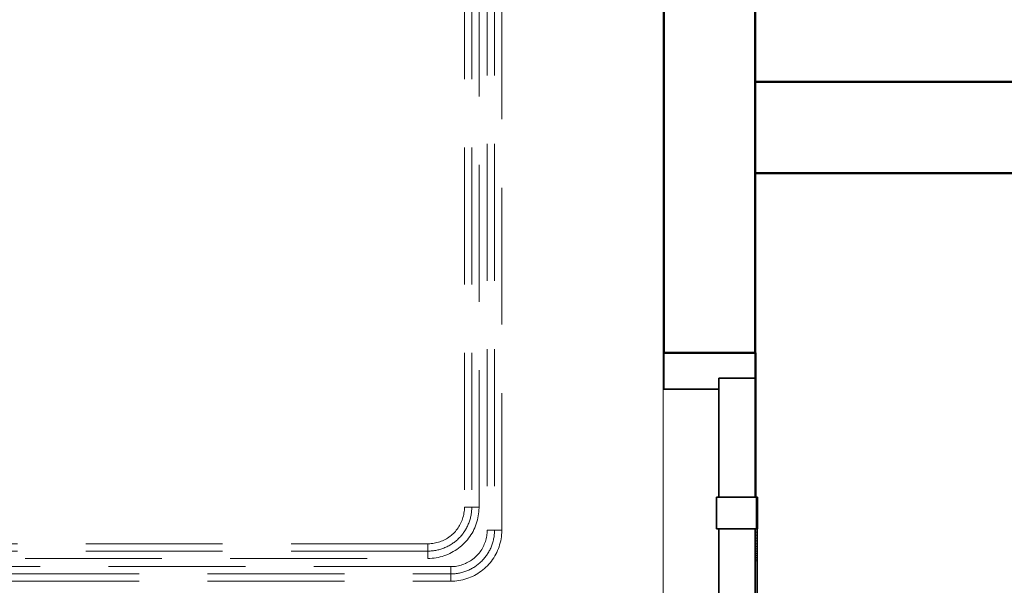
# Model space of a CAD drawing. Header units: millimetres. Extents: x -125 to 25178, y 4748 to 39091.
# Tile 93 of 98: x 21635 to 22715, y 34616 to 35236. Entities that reach past the tile are written whole.
import ezdxf

# ---------------------------------------------------------------- set-up
doc = ezdxf.new("R2010")
doc.units = ezdxf.units.MM
doc.linetypes.add('ADSK_Штриховая_ш3 п1_5', pattern=[225, 150, -75])
for name, color, linetype, lineweight in [('A-DETL-____-MBND', 5, 'ADSK_Штриховая_ш3 п1_5', 20), ('A-DOOR-____-MCUT', 31, 'Continuous', 35), ('A-DOOR-____-OTLN', 31, 'Continuous', 20), ('A-GENM-____-MCUT', 13, 'Continuous', 50), ('A-GENM-____-OTLN', 13, 'Continuous', 20), ('A-WALL-____-MCUT', 113, 'Continuous', 50), ('A-WALL-____-OTLN', 113, 'Continuous', 20)]:
    doc.layers.add(name, color=color, linetype=linetype, lineweight=lineweight)

# ---------------------------------------------------------------- blocks, each defined once
blk = doc.blocks.new('Прямая форма - V line-613116-В_Этаж 03_Отопление')
at = {"layer": 'A-WALL-____-MCUT', "color": 9}
for p, q in [((2344.9, 100), (1787.7, 100)), ((2344.9, 0), (2344.9, 100)), ((1787.7, 0), (2344.9, 0))]:
    blk.add_line(p, q, dxfattribs=at)
blk = doc.blocks.new('Прямая форма - SW - 016-613117-В_Этаж 03_Отопление')
blk.add_blockref('Прямая форма - V line-613116-В_Этаж 03_Отопление', (0, 0))
blk = doc.blocks.new('Прямая форма - V line-613121-В_Этаж 03_Отопление')
at = {"layer": 'A-WALL-____-MCUT', "color": 9}
for p, q in [((3036.8, 100), (400, 100)), ((3036.8, 0), (3036.8, 100)), ((400, 0), (3036.8, 0))]:
    blk.add_line(p, q, dxfattribs=at)
blk = doc.blocks.new('Прямая форма - SW - 016-613122-В_Этаж 03_Отопление')
blk.add_blockref('Прямая форма - V line-613121-В_Этаж 03_Отопление', (0, 0))
blk = doc.blocks.new('Family - კარ1-613124-В_Этаж 03_Отопление')
at = {"layer": 'A-GENM-____-MCUT', "lineweight": 9}
for p, q in [((400, 101), (-400, 101)), ((-400, 101), (-400, -1)), ((400, -1), (400, 101)), ((-400, -1), (400, -1))]:
    blk.add_line(p, q, dxfattribs=at)
blk = doc.blocks.new('Прямая форма - V line-610122-В_Этаж 03_Отопление')
at = {"layer": 'A-DOOR-____-MCUT', "color": 53}
for p, q in [((-372, 0), (-400, 0)), ((-400, 0), (-400, -100)), ((-242, 0), (-372, 0)), ((-372, 0), (-372, -40)), ((-372, -40), (-372, 0)), ((-207, 2.5), (-242, 2.5)), ((-242, 2.5), (-242, -42.5)), ((-242, -40), (-242, 0)), ((-207, -42.5), (-207, 2.5)), ((207, 0), (-207, 0)), ((-207, 0), (-207, -40)), ((242, 2.5), (207, 2.5)), ((207, 2.5), (207, -42.5)), ((207, -40), (207, 0)), ((242, -42.5), (242, 2.5)), ((372, 0), (242, 0)), ((242, 0), (242, -40)), ((400, 0), (372, 0)), ((372, 0), (372, -40)), ((372, -40), (372, 0)), ((400, -100), (400, 0)), ((-372, -40), (-242, -40)), ((-360, -40), (-372, -40)), ((-360, -100), (-360, -40)), ((-242, -42.5), (-207, -42.5)), ((-207, -40), (207, -40)), ((207, -42.5), (242, -42.5)), ((242, -40), (372, -40)), ((360, -40), (360, -100)), ((372, -40), (360, -40)), ((-400, -100), (-360, -100)), ((360, -100), (400, -100))]:
    blk.add_line(p, q, dxfattribs=at)
at = {"layer": 'A-DOOR-____-OTLN', "color": 253}
for p, q in [((230.5, 64), (256.9, 68.7)), ((283.6, 71), (256.9, 68.7)), ((256.9, 68.7), (283.9, 64)), ((297, 71), (283.6, 71)), ((297, 71), (322, 71)), ((297, 64), (297, 71)), ((297, 64), (297, 71)), ((322, 71), (327, 71)), ((322, 64), (322, 71)), ((327, 71), (330.7, 71)), ((327, 64), (327, 71)), ((330.7, 71), (332, 71)), ((330.7, 64), (330.7, 71)), ((332, 64), (332, 71)), ((196.5, 54.1), (204.6, 57.1)), ((198.8, 47.5), (196.5, 54.1)), ((204.6, 57.1), (230.5, 64)), ((204.6, 57.1), (232, 57.2)), ((232, 57.2), (206.7, 50.4)), ((230.5, 64), (257.8, 61.7)), ((257.8, 61.7), (232, 57.2)), ((257.8, 61.7), (283.9, 64)), ((283.9, 64), (297, 64)), ((322, 64), (297, 64)), ((312, 13), (312, 64)), ((313.3, 64), (313.3, 13)), ((317, 64), (317, 13)), ((327, 64), (322, 64)), ((322, 13), (322, 64)), ((327, 64), (322, 64)), ((330.7, 64), (327, 64)), ((327, 13), (327, 64)), ((327, 64), (330.7, 64)), ((332, 64), (330.7, 64)), ((330.7, 64), (332, 64)), ((330.7, 13), (330.7, 64)), ((332, 13), (332, 64)), ((206.7, 50.4), (198.8, 47.5)), ((309, 3), (310, 13)), ((311.6, 13), (310, 13)), ((310.7, 3), (311.6, 13)), ((311.6, 13), (316, 13)), ((316, 13), (315.5, 3)), ((316, 13), (322, 13)), ((322, 13), (328, 13)), ((322, 13), (322, 3)), ((328, 13), (332.4, 13)), ((328, 13), (328.5, 3)), ((332.4, 13), (334, 13)), ((332.4, 13), (333.3, 3)), ((334, 13), (335, 3)), ((-207, 2.5), (-203.6, 2.5)), ((-203.6, 2.5), (-200.3, 2.5)), ((-203.6, 1), (-203.6, 2.5)), ((-200.3, 2.5), (-197, 2.5)), ((-200.3, 1), (-200.3, 2.5)), ((-197, 2.5), (-193.9, 2.5)), ((-197, 1), (-197, 2.5)), ((-193.9, 2.5), (-190.9, 2.5)), ((-193.9, 1), (-193.9, 2.5)), ((-190.9, 2.5), (-188, 2.5)), ((-190.9, 1), (-190.9, 2.5)), ((-188, 2.5), (-185.3, 2.5)), ((-188, 1), (-188, 2.5)), ((-185.3, 2.5), (-182.7, 2.5)), ((-185.3, 1), (-185.3, 2.5)), ((-182.7, 2.5), (-180.3, 2.5)), ((-182.7, 1), (-182.7, 2.5)), ((-180.3, 2.5), (-177.9, 2.5)), ((-180.3, 1), (-180.3, 2.5)), ((-177.9, 2.5), (-175.8, 2.5)), ((-177.9, 1), (-177.9, 2.5)), ((-175.8, 2.5), (-173.8, 2.5)), ((-175.8, 1), (-175.8, 2.5)), ((-173.8, 2.5), (-172, 2.5)), ((-173.8, 1), (-173.8, 2.5)), ((-172, 2.5), (0, 2.5)), ((-172, 1), (-172, 2.5)), ((0, 2.5), (172, 2.5)), ((172, 2.5), (173.8, 2.5)), ((172, 1), (172, 2.5)), ((173.8, 2.5), (175.8, 2.5)), ((173.8, 1), (173.8, 2.5)), ((175.8, 2.5), (177.9, 2.5)), ((175.8, 1), (175.8, 2.5)), ((177.9, 2.5), (180.3, 2.5)), ((177.9, 1), (177.9, 2.5)), ((180.3, 2.5), (182.7, 2.5)), ((180.3, 1), (180.3, 2.5)), ((182.7, 2.5), (185.3, 2.5)), ((182.7, 1), (182.7, 2.5)), ((185.3, 2.5), (188, 2.5)), ((185.3, 1), (185.3, 2.5)), ((188, 2.5), (190.9, 2.5)), ((188, 1), (188, 2.5)), ((190.9, 2.5), (193.9, 2.5)), ((190.9, 1), (190.9, 2.5)), ((193.9, 2.5), (197, 2.5)), ((193.9, 1), (193.9, 2.5)), ((197, 2.5), (200.3, 2.5)), ((197, 1), (197, 2.5)), ((200.3, 2.5), (203.6, 2.5)), ((200.3, 1), (200.3, 2.5)), ((203.6, 2.5), (207, 2.5)), ((203.6, 1), (203.6, 2.5)), ((350.5, 3), (293.5, 3)), ((293.5, 3), (293.5, 1)), ((300, 3), (302, 7)), ((304.7, 7), (302, 7)), ((302.9, 3), (304.7, 7)), ((304.7, 7), (309.4, 7)), ((334.6, 7), (339.3, 7)), ((339.3, 7), (342, 7)), ((339.3, 7), (341.1, 3)), ((342, 7), (344, 3)), ((350.5, 1), (350.5, 3)), ((230.5, -104), (219.3, -101)), ((257.8, -101.7), (230.5, -104)), ((230.5, -104), (256.9, -108.7)), ((253.7, -101), (257.8, -101.7)), ((283.9, -104), (256.9, -108.7)), ((257.8, -101.7), (283.9, -104)), ((297, -104), (283.9, -104)), ((297, -111), (297, -104)), ((297, -104), (322, -104)), ((297, -111), (297, -104)), ((312, -104), (312, -101)), ((313.3, -101), (313.3, -104)), ((317, -101), (317, -104)), ((322, -104), (322, -101)), ((327, -104), (322, -104)), ((322, -104), (327, -104)), ((322, -111), (322, -104)), ((327, -104), (327, -101)), ((330.7, -104), (327, -104)), ((327, -104), (330.7, -104)), ((327, -111), (327, -104)), ((330.7, -104), (330.7, -101)), ((332, -104), (330.7, -104)), ((330.7, -104), (332, -104)), ((330.7, -111), (330.7, -104)), ((332, -104), (332, -101)), ((332, -111), (332, -104)), ((256.9, -108.7), (283.6, -111)), ((283.6, -111), (297, -111)), ((322, -111), (297, -111)), ((327, -111), (322, -111)), ((330.7, -111), (327, -111)), ((332, -111), (330.7, -111))]:
    blk.add_line(p, q, dxfattribs=at)
blk = doc.blocks.new('Прямая форма - კარ1-613278-В_Этаж 03_Отопление')
blk.add_blockref('Прямая форма - V line-610122-В_Этаж 03_Отопление', (400, 100))
blk = doc.blocks.new('V line_ifc_RVT-1-В_Этаж 03_Отопление')
at = {"layer": 'A-DOOR-____-OTLN', "color": 253, "lineweight": 20, "rotation": 270}
blk.add_blockref('Прямая форма - კარ1-613278-В_Этаж 03_Отопление', (38266.4, 34870.9), dxfattribs=at)
at = {"layer": 'A-GENM-____-OTLN', "color": 253, "lineweight": 20, "rotation": 270}
blk.add_blockref('Family - კარ1-613124-В_Этаж 03_Отопление', (38266.4, 34470.9), dxfattribs=at)
at = {"layer": 'A-WALL-____-OTLN', "color": 253, "lineweight": 20}
for name, p, rotation in [('Прямая форма - SW - 016-613122-В_Этаж 03_Отопление', (38266.4, 37907.6), 270), ('Прямая форма - SW - 016-613117-В_Этаж 03_Отопление', (40711.4, 35167.6), 180)]:
    blk.add_blockref(name, p, dxfattribs=dict(at, rotation=rotation))
blk = doc.blocks.new('ADSK_СШПЭ Аксиальный_Поворот с фиксатором - Поворот трубы-V50-В_Этаж 03_Отопление')
at = {"layer": 'A-DETL-____-MBND', "color": 10}
for p, q in [((-48, 8), (-48, -8)), ((-8, -48), (8, -48))]:
    blk.add_line(p, q, dxfattribs=at)
at = {"layer": 'A-DETL-____-MBND', "color": 10, "flags": 128}
for points in [[(8, -48), (8, -45.8), (7.8, -43.5), (7.6, -41.3), (7.3, -39.1), (6.9, -36.9), (6.4, -34.7), (5.8, -32.5), (5.2, -30.4), (4.4, -28.3), (3.6, -26.2), (2.7, -24.1), (1.7, -22.1), (0.6, -20.2), (-0.6, -18.3), (-1.8, -16.4), (-3.1, -14.6), (-4.5, -12.8), (-5.9, -11.1), (-7.4, -9.4), (-9, -7.8), (-10.6, -6.3), (-12.3, -4.8), (-14.1, -3.4), (-15.9, -2.1), (-17.7, -0.9), (-19.7, 0.3), (-21.6, 1.4), (-23.6, 2.4), (-25.6, 3.3), (-27.7, 4.2), (-29.8, 5), (-31.9, 5.6), (-34.1, 6.2), (-36.3, 6.8), (-38.5, 7.2), (-40.7, 7.5), (-42.9, 7.8), (-45.2, 7.9), (-47.4, 8), (-48, 8)], [(-48, -8), (-46.4, -8), (-44.8, -8.1), (-43.2, -8.3), (-41.6, -8.5), (-40.1, -8.8), (-38.5, -9.1), (-36.9, -9.6), (-35.4, -10), (-33.9, -10.6), (-32.4, -11.2), (-31, -11.8), (-29.5, -12.5), (-28.1, -13.3), (-26.8, -14.1), (-25.4, -15), (-24.1, -15.9), (-22.8, -16.9), (-21.6, -17.9), (-20.4, -19), (-19.3, -20.1), (-18.2, -21.3), (-17.2, -22.5), (-16.2, -23.8), (-15.2, -25.1), (-14.3, -26.4), (-13.5, -27.8), (-12.7, -29.1), (-12, -30.6), (-11.3, -32), (-10.7, -33.5), (-10.2, -35), (-9.7, -36.5), (-9.3, -38.1), (-8.9, -39.6), (-8.6, -41.2), (-8.3, -42.8), (-8.2, -44.4), (-8.1, -46), (-8, -47.6), (-8, -48)]]:
    blk.add_lwpolyline(points, dxfattribs=at)
blk = doc.blocks.new('ADSK_СШПЭ Аксиальный_Поворот с фиксатором - Поворот трубы-V48-В_Этаж 03_Отопление')
at = {"layer": 'A-DETL-____-MBND', "color": 170}
for p, q in [((-48, 8), (-48, -8)), ((-8, -48), (8, -48))]:
    blk.add_line(p, q, dxfattribs=at)
at = {"layer": 'A-DETL-____-MBND', "color": 170, "flags": 128}
for points in [[(8, -48), (8, -45.8), (7.8, -43.5), (7.6, -41.3), (7.3, -39.1), (6.9, -36.9), (6.4, -34.7), (5.8, -32.5), (5.2, -30.4), (4.4, -28.3), (3.6, -26.2), (2.7, -24.1), (1.7, -22.1), (0.6, -20.2), (-0.6, -18.3), (-1.8, -16.4), (-3.1, -14.6), (-4.5, -12.8), (-5.9, -11.1), (-7.4, -9.4), (-9, -7.8), (-10.6, -6.3), (-12.3, -4.8), (-14.1, -3.4), (-15.9, -2.1), (-17.7, -0.9), (-19.7, 0.3), (-21.6, 1.4), (-23.6, 2.4), (-25.6, 3.3), (-27.7, 4.2), (-29.8, 5), (-31.9, 5.6), (-34.1, 6.2), (-36.3, 6.8), (-38.5, 7.2), (-40.7, 7.5), (-42.9, 7.8), (-45.2, 7.9), (-47.4, 8), (-48, 8)], [(-48, -8), (-46.4, -8), (-44.8, -8.1), (-43.2, -8.3), (-41.6, -8.5), (-40.1, -8.8), (-38.5, -9.1), (-36.9, -9.6), (-35.4, -10), (-33.9, -10.6), (-32.4, -11.2), (-31, -11.8), (-29.5, -12.5), (-28.1, -13.3), (-26.8, -14.1), (-25.4, -15), (-24.1, -15.9), (-22.8, -16.9), (-21.6, -17.9), (-20.4, -19), (-19.3, -20.1), (-18.2, -21.3), (-17.2, -22.5), (-16.2, -23.8), (-15.2, -25.1), (-14.3, -26.4), (-13.5, -27.8), (-12.7, -29.1), (-12, -30.6), (-11.3, -32), (-10.7, -33.5), (-10.2, -35), (-9.7, -36.5), (-9.3, -38.1), (-8.9, -39.6), (-8.6, -41.2), (-8.3, -42.8), (-8.2, -44.4), (-8.1, -46), (-8, -47.6), (-8, -48)]]:
    blk.add_lwpolyline(points, dxfattribs=at)

msp = doc.modelspace()

# ---------------------------------------------------------------- linework, layer by layer
at = {"layer": 'A-DETL-____-MBND', "color": 10}
for p, q in [((22147.9, 35774.7), (22147.9, 34676.7)), ((22155.9, 35774.7), (22155.9, 34676.7)), ((22163.9, 34676.7), (22163.9, 35774.7)), ((22147.9, 34676.7), (22163.9, 34676.7)), ((22107.9, 34636.7), (19816.3, 34636.7)), ((22107.9, 34620.7), (22107.9, 34636.7)), ((19816.3, 34628.7), (22107.9, 34628.7)), ((19816.3, 34620.7), (22107.9, 34620.7))]:
    msp.add_line(p, q, dxfattribs=at)
at = {"layer": 'A-DETL-____-MBND', "color": 170}
for p, q in [((22122.9, 35770.7), (22122.9, 34701.7)), ((22130.9, 35770.7), (22130.9, 34701.7)), ((22138.9, 34701.7), (22138.9, 35770.7)), ((22122.9, 34701.7), (22138.9, 34701.7)), ((22082.9, 34661.7), (19841.3, 34661.7)), ((22082.9, 34645.7), (22082.9, 34661.7)), ((22082.9, 34653.7), (19841.3, 34653.7)), ((19841.3, 34645.7), (22082.9, 34645.7))]:
    msp.add_line(p, q, dxfattribs=at)
msp.add_arc((22082.9, 34701.7), 48, 270, 0, dxfattribs=at)
at = {"layer": 'A-DETL-____-MBND', "color": 10}
msp.add_arc((22107.9, 34676.7), 48, 270, 0, dxfattribs=at)

# ---------------------------------------------------------------- block references
at = {"lineweight": 9}
msp.add_blockref('V line_ifc_RVT-1-В_Этаж 03_Отопление', (-15924.8, 0), dxfattribs=at)
at = {"layer": 'A-DETL-____-MBND', "color": 170, "rotation": 270.0000468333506}
msp.add_blockref('ADSK_СШПЭ Аксиальный_Поворот с фиксатором - Поворот трубы-V48-В_Этаж 03_Отопление', (22130.9, 34653.7), dxfattribs=at)
at = {"layer": 'A-DETL-____-MBND', "color": 10, "rotation": 270.0000468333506}
msp.add_blockref('ADSK_СШПЭ Аксиальный_Поворот с фиксатором - Поворот трубы-V50-В_Этаж 03_Отопление', (22155.9, 34628.7), dxfattribs=at)

doc.saveas('drawing.dxf')
